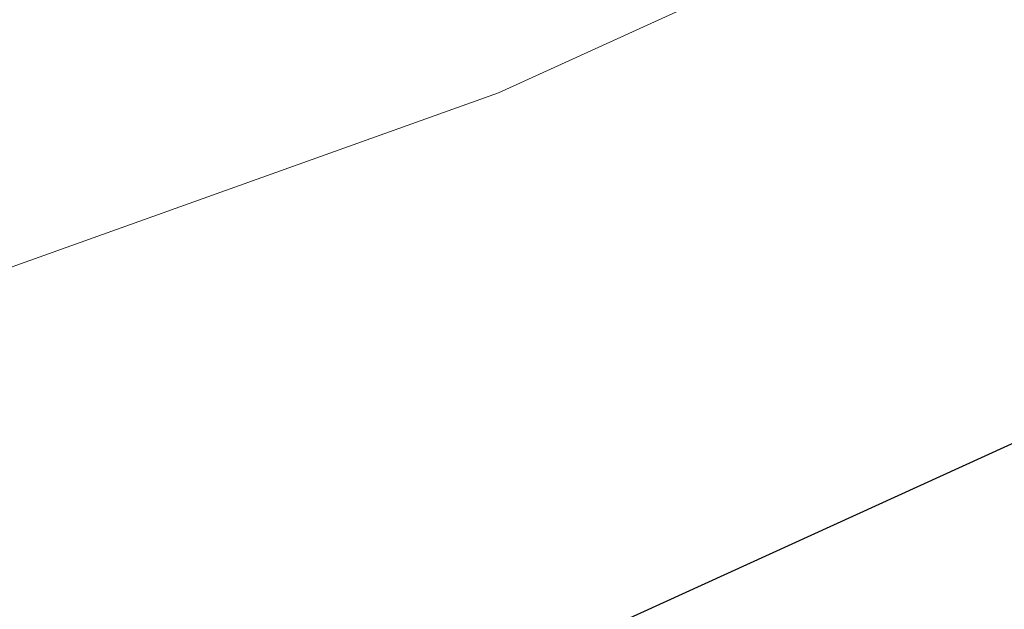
# Model space of a CAD drawing. Extents: x 1620613 to 1693141, y 557269 to 607790.
# Tile 154 of 256: x 1620816.599 to 1620817.839, y 607272.758 to 607273.501. Entities that reach past the tile are written whole.
import ezdxf

# ---------------------------------------------------------------- set-up
doc = ezdxf.new("R2010")
doc.units = 0
doc.header["$LTSCALE"] = 10
doc.header["$MEASUREMENT"] = 0
doc.linetypes.add('DGN Style 2', pattern=[7.346996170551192, 4.408197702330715, -2.938798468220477])
doc.linetypes.add('DGN Style 3', pattern=[10.28579463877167, 7.346996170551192, -2.938798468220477])
for name, color, linetype, lineweight in [('BD_X_Building', 241, 'Continuous', 0), ('DT_X_Contour_Major', 132, 'DGN Style 3', 30), ('DT_X_Contour_Minor', 136, 'DGN Style 3', 0), ('SV_X_Top_of_Bank', 97, 'DGN Style 2', 0)]:
    doc.layers.add(name, color=color, linetype=linetype, lineweight=lineweight)

# ---------------------------------------------------------------- blocks, each defined once
blk = doc.blocks.new('*U1004')
at = {"layer": 'DT_X_Contour_Major', "elevation": 1.400041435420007, "flags": 128}
blk.add_lwpolyline([(-21.93976150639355, 52.43080084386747), (-24.55939365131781, 50.56623233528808), (-25.07324931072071, 50.20075540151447), (-25.49211679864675, 49.90342538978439), (-25.81599611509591, 49.67424229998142), (-26.04488725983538, 49.51320613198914), (-26.5286127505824, 49.17463891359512), (-26.86069815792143, 48.89643813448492), (-27.49416026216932, 48.31576121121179), (-28.42899906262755, 47.43260814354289), (-29.66521455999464, 46.24697893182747), (-33.36362481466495, 42.68199950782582), (-34.63789799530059, 41.43113654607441), (-35.6869098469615, 40.35228222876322), (-36.51066036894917, 39.44543655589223), (-37.10914956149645, 38.71059952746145), (-39.37648935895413, 35.68271356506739), (-39.14461140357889, 34.72440318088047), (-39.11748551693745, 34.53703988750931), (-39.13548412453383, 34.38565445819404), (-39.19860722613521, 34.270246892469), (-39.30685482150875, 34.19081719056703), (-39.65568106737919, 34.02697513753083), (-39.80547600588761, 33.95399467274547), (-39.99324113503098, 33.85793481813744), (-40.21897645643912, 33.73879557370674), (-40.48268196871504, 33.59657693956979), (-41.23652359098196, 33.18655472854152), (-41.48677899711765, 33.04911515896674), (-41.67216399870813, 32.94431310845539), (-41.79267859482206, 32.87214857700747), (-41.8483227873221, 32.83262156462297), (-41.91021342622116, 32.77073289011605), (-41.93535763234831, 32.74787348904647), (-41.9643722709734, 32.72571179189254), (-41.99725734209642, 32.704247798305), (-42.03401284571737, 32.68348150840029), (-42.13718809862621, 32.62903500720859), (-42.17056614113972, 32.6109156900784), (-42.19331882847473, 32.59739261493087), (-42.20544616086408, 32.58846578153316), (-42.20694813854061, 32.58413519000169), (-42.19678627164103, 32.57871526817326), (-42.24759114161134, 32.55830200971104), (-42.40762715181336, 32.50112717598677), (-42.67689430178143, 32.40719076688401), (-43.05539259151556, 32.27649278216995), (-44.2103628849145, 31.87894938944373), (-44.59880446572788, 31.7446870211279), (-44.89790148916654, 31.64005746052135), (-45.107653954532, 31.5650607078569), (-45.22806186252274, 31.51969676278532), (-45.43002354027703, 31.43823665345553), (-45.49723870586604, 31.41096942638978), (-45.5474129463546, 31.39026282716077), (-45.58054626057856, 31.37611685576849), (-45.59663864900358, 31.36853151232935), (-45.61683045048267, 31.35705143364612), (-45.64332445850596, 31.34364673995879), (-45.70766263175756, 31.31204271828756), (-45.80984497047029, 31.26223936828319), (-45.94987147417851, 31.1942366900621), (-46.37373437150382, 30.98863044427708), (-46.60722330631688, 30.88066116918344), (-46.98979293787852, 30.71095802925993), (-47.52144326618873, 30.47952102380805), (-48.2021742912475, 30.18635015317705), (-50.21623128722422, 29.32224934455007), (-51.00338110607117, 28.98437580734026), (-51.85428781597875, 28.61883080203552), (-52.76895141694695, 28.22561432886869), (-53.7473719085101, 27.80472638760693), (-56.44150240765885, 26.64546325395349), (-57.53962421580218, 26.16893911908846), (-58.81339176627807, 25.60881406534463), (-60.26280505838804, 24.96508809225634), (-61.88786409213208, 24.23776120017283), (-66.45554917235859, 22.18675492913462), (-68.09062899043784, 21.45315311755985), (-69.57010463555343, 20.7906023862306), (-70.89397610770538, 20.1991027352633), (-72.06224340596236, 19.67865416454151), (-74.97015063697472, 18.38552608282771), (-76.15826667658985, 17.85616739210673), (-77.54168437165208, 17.23793738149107), (-79.12040372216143, 16.53083605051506), (-80.89442472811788, 15.73486339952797), (-85.88554961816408, 13.49377457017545), (-87.62136641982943, 12.71386338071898), (-89.0854731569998, 12.05494643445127), (-90.27786982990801, 11.51702373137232), (-91.19855643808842, 11.10009527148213), (-93.29144064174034, 10.1496117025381), (-94.07535680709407, 9.793956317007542), (-94.85744215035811, 9.439852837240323), (-95.6376966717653, 9.08730126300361), (-96.4161203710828, 8.736301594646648), (-98.48947580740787, 7.802371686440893), (-99.23885750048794, 7.464915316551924), (-99.93198600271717, 7.152993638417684), (-100.5688613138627, 6.866606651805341), (-101.1494834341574, 6.605754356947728), (-102.6228048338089, 5.94419449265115), (-103.1514858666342, 5.705517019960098), (-103.6325379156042, 5.485654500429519), (-104.065960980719, 5.284606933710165), (-104.4517550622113, 5.102374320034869), (-105.4170339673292, 4.641507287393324), (-105.7694686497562, 4.47372590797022), (-106.1028135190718, 4.316032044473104), (-106.4170685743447, 4.168425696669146), (-106.7122338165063, 4.030906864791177), (-107.4738880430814, 3.677640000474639), (-107.7785452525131, 3.536887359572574), (-108.1212762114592, 3.379579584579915), (-108.502080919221, 3.205716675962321), (-108.9209593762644, 3.015298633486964), (-110.0887335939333, 2.485443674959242), (-110.4712485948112, 2.312849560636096), (-110.7429629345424, 2.192458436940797), (-110.9038766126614, 2.124270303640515), (-110.9539896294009, 2.108285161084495), (-110.9398901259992, 2.13526210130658), (-110.9489432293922, 2.137609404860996), (-110.9866771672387, 2.124418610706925), (-111.0530919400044, 2.095689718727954), (-111.1481875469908, 2.05142272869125), (-111.4400169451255, 1.912659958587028), (-111.5377982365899, 1.866876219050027), (-111.612270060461, 1.833597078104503), (-111.6634324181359, 1.812822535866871), (-111.6912853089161, 1.804552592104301), (-111.7344803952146, 1.799172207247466), (-111.762095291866, 1.790682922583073), (-111.8125436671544, 1.769250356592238), (-111.885825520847, 1.734874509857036), (-111.9819408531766, 1.687555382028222), (-112.2686930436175, 1.544113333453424), (-112.3985299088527, 1.479032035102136), (-112.5729763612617, 1.391369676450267), (-112.7920324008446, 1.281126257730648), (-113.0556980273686, 1.148301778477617), (-114.3902266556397, 0.4757650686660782), (-114.7635977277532, -0.3447833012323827), (-114.8748791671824, -0.5615521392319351), (-115.048707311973, -0.8601950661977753), (-115.2850821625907, -1.240712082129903), (-115.5840037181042, -1.703103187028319), (-116.4645234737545, -3.045311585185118), (-116.8413496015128, -3.571592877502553), (-117.3114381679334, -4.14378045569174), (-117.8747891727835, -4.761874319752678), (-118.5314026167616, -5.425874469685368), (-120.4067217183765, -7.257749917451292), (-121.1277644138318, -7.920910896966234), (-121.8844031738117, -8.536487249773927), (-122.6766379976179, -9.104478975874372), (-123.5044688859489, -9.624886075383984), (-125.7594793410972, -10.94919217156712), (-126.6775372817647, -11.49014861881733), (-127.7404532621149, -12.11978838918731), (-128.9482272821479, -12.83811148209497), (-130.3008593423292, -13.64511789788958), (-134.101022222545, -15.91537943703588), (-135.3573783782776, -16.66637514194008), (-136.276324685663, -17.21666610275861), (-136.8578611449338, -17.56625231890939), (-137.1019877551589, -17.71513379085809), (-137.5155896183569, -17.98126051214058), (-138.0021783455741, -18.29434967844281), (-139.7976898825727, -19.44964814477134), (-142.9226688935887, -21.46037510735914), (-144.2252609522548, -22.26990701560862), (-145.7893028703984, -23.19045751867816), (-147.6147946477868, -24.22202661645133), (-149.7017362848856, -25.36461430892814), (-155.6155137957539, -28.55953961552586), (-157.5561379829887, -29.60797401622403), (-158.9426774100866, -30.35708323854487), (-159.7751320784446, -30.80686728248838), (-160.0535019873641, -30.95732614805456), (-160.0570420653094, -30.95944955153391), (-160.0854222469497, -30.97484128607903), (-160.1679077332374, -31.01942393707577), (-160.3044985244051, -31.09319750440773), (-161.5113554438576, -31.74477505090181), (-161.6256752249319, -31.79949204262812), (-161.6474569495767, -31.80970840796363), (-161.6638079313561, -31.81690736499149), (-161.6747281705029, -31.82108891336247), (-161.6802176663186, -31.8222530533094), (-161.6876153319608, -31.82133421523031), (-161.9299380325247, -31.95611541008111), (-162.6513578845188, -32.3611481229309), (-163.8518748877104, -33.03643235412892), (-165.5314890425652, -33.98196810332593), (-170.6492563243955, -36.86373212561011), (-172.5723847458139, -37.9128201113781), (-174.5034445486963, -38.89876105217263), (-176.4424357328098, -39.82155494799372), (-178.3893582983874, -40.68120179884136), (-183.5917269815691, -42.88939734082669), (-185.3273554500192, -43.62527062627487), (-186.6324643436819, -44.17674382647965), (-187.5070536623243, -44.54381694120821), (-187.9511234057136, -44.72648997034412), (-188.5612832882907, -44.96775126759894), (-188.7629008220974, -45.04776677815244), (-188.9101335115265, -45.10686733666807), (-189.0029813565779, -45.1450529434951), (-189.0414443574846, -45.16232359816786), (-189.0714992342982, -45.18049207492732), (-189.63210551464, -45.52159093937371), (-190.315957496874, -45.93774475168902), (-191.2688420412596, -46.51763481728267), (-196.3433792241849, -49.60583971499), (-202.8910931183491, -52.39049943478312), (-204.1230099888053, -52.91439581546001), (-205.0125975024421, -53.29265936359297), (-205.5598556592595, -53.52529007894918), (-205.7647844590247, -53.61228796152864), (-205.9841149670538, -53.70441025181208), (-206.304465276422, -53.83896245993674), (-207.5183382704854, -54.3488083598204), (-209.6463221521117, -55.24259532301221), (-210.5580805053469, -55.61734610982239), (-211.697367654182, -56.07125824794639), (-213.0641835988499, -56.60433173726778), (-214.6585283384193, -57.21656657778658), (-219.2134860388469, -58.95474128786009), (-220.7191495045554, -59.52947263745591), (-221.8199216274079, -59.95003565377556), (-222.5158024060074, -60.21643033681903), (-222.806791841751, -60.32865668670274), (-223.0429085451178, -60.42236917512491), (-223.366670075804, -60.54776194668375), (-224.1608671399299, -60.85365589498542), (-225.4254997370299, -61.34005101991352), (-227.1605678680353, -62.00694732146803), (-232.4146635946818, -64.02600569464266), (-234.3447776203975, -64.77087480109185), (-236.194547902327, -65.49118834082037), (-237.9639744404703, -66.18694631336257), (-239.6530572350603, -66.85814871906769), (-244.0501530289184, -68.61528104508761), (-245.5468302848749, -69.21262640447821), (-246.7390402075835, -69.6868132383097), (-247.6267827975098, -70.03784154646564), (-248.2100580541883, -70.26571132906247), (-249.3595022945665, -70.70915271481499), (-249.8617549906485, -70.88904846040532), (-250.5064298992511, -71.09615465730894), (-251.2935270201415, -71.33047130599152), (-252.2230463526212, -71.59199840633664), (-254.8916608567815, -72.32568460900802), (-255.9925903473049, -72.5987218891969), (-257.2939179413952, -72.8675690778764), (-258.7956436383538, -73.13222617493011), (-260.4977674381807, -73.39269318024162), (-265.3039617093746, -74.08168507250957), (-266.1266109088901, -74.56554924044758), (-264.9899128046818, -75.5003978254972), (-261.8938673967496, -76.8862308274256), (-256.8384746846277, -78.72304824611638), (-240.7449643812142, -84.22254058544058), (-235.4237471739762, -86.00029451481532), (-231.5302282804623, -87.20893704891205), (-229.0644077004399, -87.84846818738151), (-228.0262854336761, -87.91888793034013), (-227.1615571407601, -87.34785871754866), (-226.6587336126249, -87.28293034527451), (-225.7988092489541, -87.5164171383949), (-224.581784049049, -88.04831909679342), (-223.0076580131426, -88.87863622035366), (-218.3338541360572, -91.49070210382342), (-216.7270128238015, -92.33611458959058), (-215.4118417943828, -92.91330263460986), (-214.3883410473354, -93.22226623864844), (-213.6565105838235, -93.26300540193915), (-212.0938563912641, -93.0140105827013), (-211.4662516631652, -92.86694058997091), (-210.755428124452, -92.61247672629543), (-209.9613857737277, -92.25061899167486), (-209.0841246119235, -91.78136738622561), (-206.6338030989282, -90.38683794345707), (-205.8058606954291, -89.91874913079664), (-205.159774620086, -89.56037977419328), (-204.6955448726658, -89.31172987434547), (-204.4131714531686, -89.17279943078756), (-203.9026507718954, -88.9486108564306), (-203.5535843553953, -88.8066317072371), (-202.8892756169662, -88.54883569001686), (-201.9097245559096, -88.17522280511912), (-200.6149311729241, -87.68579305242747), (-196.7418257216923, -86.22622455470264), (-195.355017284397, -85.68387052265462), (-194.0994210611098, -85.15148479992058), (-192.9750370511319, -84.62906738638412), (-191.9818652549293, -84.11661828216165), (-189.5083567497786, -82.76337841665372), (-188.5476012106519, -82.26692584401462), (-187.5204659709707, -81.79249802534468), (-186.4269510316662, -81.34009496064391), (-185.2670563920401, -80.90971665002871), (-182.085497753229, -79.79140749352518), (-181.0110235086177, -79.41236451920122), (-180.1737697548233, -79.11396746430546), (-179.5737364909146, -78.89621632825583), (-179.21092371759, -78.759111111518), (-178.5597169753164, -78.50102509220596), (-178.274725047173, -78.3896349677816), (-177.9081543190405, -78.24902910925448), (-177.4600047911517, -78.07920751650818), (-176.9302764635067, -77.88017018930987), (-175.408895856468, -77.31044967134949), (-174.5538751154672, -76.98286888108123), (-173.1298483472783, -76.42741689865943), (-171.1368155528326, -75.64409372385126), (-168.5747767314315, -74.63289935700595), (-160.9839985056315, -71.63255278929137), (-158.4766794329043, -70.64185147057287), (-156.6478058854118, -69.92000744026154), (-155.4973778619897, -69.46702069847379), (-155.0253953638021, -69.28289124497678), (-154.6713694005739, -69.15035575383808), (-154.5121142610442, -69.0797579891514), (-154.2998683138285, -68.96736631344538), (-154.0346315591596, -68.81318072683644), (-153.7164039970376, -68.61720122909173), (-152.7971427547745, -68.0388640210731), (-152.4399201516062, -67.82467224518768), (-152.0576982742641, -67.61584982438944), (-151.6504771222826, -67.41239675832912), (-151.2182566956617, -67.21431304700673), (-150.0323365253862, -66.69324895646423), (-149.3015528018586, -66.38509097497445), (-147.9986417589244, -65.85141509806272), (-146.1236033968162, -65.09222132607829), (-143.6764377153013, -64.10750965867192), (-136.3878261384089, -61.18092135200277), (-133.9313332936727, -60.20287306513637), (-132.028313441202, -59.46366943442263), (-130.6787665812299, -58.96331045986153), (-129.8826927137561, -58.70179614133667), (-128.497793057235, -58.32288416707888), (-128.0267585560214, -58.18077637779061), (-127.6523297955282, -58.03863699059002), (-127.3745067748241, -57.89646600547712), (-127.1932894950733, -57.75426342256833), (-126.5730222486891, -57.09057764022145), (-125.4518074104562, -56.28434362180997), (-125.2397673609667, -56.13298969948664), (-125.0841678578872, -56.02445679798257), (-124.9850089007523, -55.95874491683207), (-124.9422904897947, -55.93585405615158), (-124.9036287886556, -55.93190645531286), (-124.8623317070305, -55.92013990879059), (-124.7674367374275, -55.88780096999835), (-124.6189438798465, -55.83488963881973), (-124.4168531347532, -55.76140591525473), (-123.8064806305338, -55.53801946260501), (-123.6182173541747, -55.46776073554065), (-123.5112069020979, -55.42452439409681), (-123.4854492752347, -55.40831043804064), (-123.5409444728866, -55.41911886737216), (-123.7972687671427, -55.48397119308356), (-123.8427438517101, -55.48782075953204), (-123.786925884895, -55.45073021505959), (-123.6298148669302, -55.37269955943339), (-123.3714107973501, -55.25372879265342), (-122.5472758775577, -54.88188659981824), (-122.2488896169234, -54.74987128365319), (-121.971832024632, -54.6327069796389), (-121.7161031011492, -54.53039368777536), (-121.4817028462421, -54.44293140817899), (-120.8850737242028, -54.22950001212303), (-120.6556228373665, -54.14126993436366), (-120.414742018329, -54.03665324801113), (-120.1624312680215, -53.91564995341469), (-119.8986905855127, -53.77826005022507), (-119.1801421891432, -53.3900381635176), (-118.9409370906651, -53.26113986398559), (-118.7622330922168, -53.16561138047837), (-118.6440301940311, -53.10345271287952), (-118.5863283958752, -53.07466386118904), (-118.5131250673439, -53.04238667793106), (-118.4701447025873, -53.02354976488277), (-118.3961061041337, -52.99124691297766), (-118.2910092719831, -52.94547812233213), (-117.7503630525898, -52.71032952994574), (-117.6174472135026, -52.65230406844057), (-117.522068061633, -52.61016308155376), (-117.4642255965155, -52.58390656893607), (-117.4439198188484, -52.57353453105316), (-117.4398199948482, -52.56705506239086), (-117.3827222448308, -52.54133328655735), (-117.2145038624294, -52.46902756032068), (-116.9351648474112, -52.35013788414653), (-116.5447051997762, -52.18466425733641), (-115.3553186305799, -51.68128931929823), (-114.8990938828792, -51.48572081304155), (-114.4224595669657, -51.27654649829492), (-113.9254156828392, -51.0537663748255), (-113.4079622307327, -50.81738044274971), (-112.0008735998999, -50.16887687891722), (-111.4547230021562, -49.91842484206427), (-110.8715876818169, -49.65344640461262), (-110.2514676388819, -49.37394156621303), (-109.5943628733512, -49.07991032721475), (-107.7927705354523, -48.27645848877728), (-107.090655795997, -47.96398079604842), (-106.3355058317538, -47.62913659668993), (-105.5273206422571, -47.27192589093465), (-104.6661002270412, -46.89234867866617), (-102.2987988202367, -45.85032077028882), (-101.2714422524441, -45.39665554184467), (-99.96484860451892, -44.81718078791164), (-98.37901787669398, -44.11189650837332), (-96.51395006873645, -43.28080270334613), (-91.16811980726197, -40.89680652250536), (-89.26102584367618, -40.0453804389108), (-87.54911664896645, -39.27909932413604), (-86.0323922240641, -38.59796317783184), (-84.71085256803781, -38.00197200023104), (-81.44699317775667, -36.52618881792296), (-80.293932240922, -36.00492454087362), (-79.28264397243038, -35.54796909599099), (-78.41312837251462, -35.1553224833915), (-77.68538544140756, -34.82698470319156), (-75.93376785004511, -34.03716239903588), (-75.10988197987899, -33.6668916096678), (-73.95193756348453, -33.14844596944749), (-72.45993460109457, -32.48182547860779), (-70.63387309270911, -31.66703013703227), (-65.31896434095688, -29.29667609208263), (-63.50355186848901, -28.48642948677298), (-62.04349601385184, -27.83345520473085), (-60.93879677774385, -27.33775324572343), (-60.18945415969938, -26.99932360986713), (-58.66501600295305, -26.30654101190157), (-58.14795203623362, -26.07113343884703), (-57.74008875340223, -25.88449766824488), (-57.44142615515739, -25.74663369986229), (-57.25196424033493, -25.65754153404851), (-56.89233338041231, -25.48499149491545), (-56.73431448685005, -25.40837477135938), (-56.52998095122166, -25.30793713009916), (-56.27933277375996, -25.18367857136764), (-55.98236995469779, -25.03559909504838), (-55.12871624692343, -24.60895926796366), (-54.8021015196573, -24.44762802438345), (-54.46249761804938, -24.28361416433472), (-54.10990454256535, -24.11691768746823), (-53.74432229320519, -23.94753859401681), (-52.75211739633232, -23.49228418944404), (-52.42637755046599, -23.34355442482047), (-52.19331168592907, -23.2388059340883), (-52.05291980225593, -23.17803871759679), (-52.00520189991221, -23.1612527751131), (-52.00151946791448, -23.17513196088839), (-51.98305213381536, -23.17130073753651), (-51.93041195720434, -23.14939767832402), (-51.84359893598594, -23.10942278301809), (-51.7226130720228, -23.05137605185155), (-51.35442030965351, -22.87248898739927), (-51.18149440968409, -22.78856505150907), (-50.93886128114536, -22.67095854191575), (-50.62652092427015, -22.51966945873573), (-50.24447333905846, -22.3346978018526), (-49.13273680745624, -21.79652995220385), (-48.77037147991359, -21.6214448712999), (-48.51707789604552, -21.49981551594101), (-48.37285605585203, -21.43164188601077), (-48.33770595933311, -21.41692398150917), (-48.38940136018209, -21.44895053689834), (-48.3976456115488, -21.45544617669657), (-48.38360681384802, -21.4509131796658), (-48.34728496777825, -21.43535154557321), (-48.28868007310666, -21.40876127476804), (-48.10268962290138, -21.32314903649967), (-48.03213329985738, -21.30118519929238), (-47.95995716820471, -21.29950286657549), (-47.88616122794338, -21.31810203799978), (-47.81074547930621, -21.35698271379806), (-47.45502576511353, -21.58574937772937), (-45.55152152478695, -20.24910547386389), (-45.08505867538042, -19.82915585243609), (-44.50145765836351, -19.14215437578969), (-43.80071847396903, -18.18810104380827), (-42.98284112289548, -16.96699585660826), (-40.64565062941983, -13.35464621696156), (-39.77070517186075, -12.12359074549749), (-38.89876166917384, -11.13968656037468), (-38.02982012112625, -10.40293366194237), (-37.16388052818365, -9.913332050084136), (-34.85871088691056, -8.937262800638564), (-34.08547835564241, -8.609855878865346), (-32.86025377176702, -8.091063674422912), (-32.50081392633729, -7.93886742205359), (-32.09393456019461, -7.67333186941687), (-31.14287634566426, -6.990872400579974), (-29.6476392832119, -5.891489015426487), (-27.60822337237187, -4.375181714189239), (-21.44420914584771, 0.2242029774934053), (-19.34036521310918, 1.7820458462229), (-17.65184408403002, 3.006035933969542), (-16.37864575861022, 3.896173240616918), (-15.52077023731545, 4.452457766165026), (-13.78686591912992, 5.490746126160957), (-13.19183777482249, 5.851244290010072), (-12.70718158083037, 6.154022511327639), (-12.33289733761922, 6.399080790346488), (-12.06898504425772, 6.586419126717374), (-11.51238152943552, 7.009028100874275), (-11.05634449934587, 7.306734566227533), (-10.10568604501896, 7.882897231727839), (-8.660406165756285, 8.737516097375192), (-6.720504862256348, 9.870591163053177), (-0.887939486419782, 13.26339960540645), (1.074877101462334, 14.40601187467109), (2.588902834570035, 15.28924235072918), (3.654137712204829, 15.91309103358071), (4.270581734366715, 16.27755792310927), (5.316044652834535, 16.90362723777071), (5.960527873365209, 17.29922631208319), (7.109880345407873, 18.01647154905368), (8.76410206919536, 19.05536294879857), (10.9231930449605, 20.41590051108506), (22.17697918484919, 27.51558351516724), (22.45916810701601, 27.57716344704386), (22.5727155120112, 27.45159017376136), (22.79241961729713, 27.04847895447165), (23.11828042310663, 26.36782978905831), (23.55029792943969, 25.40964267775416), (25.8140785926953, 20.2905142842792)], dxfattribs=at)
at = {"layer": 'DT_X_Contour_Minor', "transparency": 33554559, "elevation": 1.00004144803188, "flags": 128}
blk.add_lwpolyline([(-19.69856338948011, 52.66703538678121), (-22.97917621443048, 50.33200244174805), (-23.62268697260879, 49.87430905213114), (-24.14724232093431, 49.50195728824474), (-24.55284226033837, 49.21494715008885), (-24.83948679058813, 49.01327863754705), (-25.44526499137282, 48.58928477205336), (-25.8611415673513, 48.24088889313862), (-26.65443764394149, 47.51369665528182), (-27.82515322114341, 46.40770805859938), (-29.37328829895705, 44.92292310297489), (-34.00487450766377, 40.45843474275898), (-35.55615833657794, 38.95139871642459), (-36.73632016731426, 37.77865690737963), (-37.54535999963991, 36.94020931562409), (-37.98327783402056, 36.43605594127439), (-39.16094306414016, 34.86336003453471), (-39.04050473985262, 34.36560984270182), (-39.02641544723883, 34.2682926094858), (-39.03576399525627, 34.18966242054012), (-39.06855038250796, 34.12971927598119), (-39.12477461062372, 34.0884631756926), (-39.30595633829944, 34.00336296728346), (-39.40387001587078, 33.95451880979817), (-39.56172475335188, 33.87181149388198), (-39.77952055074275, 33.75524101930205), (-40.05725740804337, 33.6048073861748), (-41.49322521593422, 32.82376972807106), (-41.86682246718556, 32.51977822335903), (-41.94894109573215, 32.46183777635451), (-42.03518387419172, 32.41829850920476), (-42.12555080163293, 32.3891604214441), (-42.22004187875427, 32.37442351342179), (-42.67062325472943, 32.33925402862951), (-44.52491818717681, 31.70100150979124), (-44.87782919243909, 31.57921938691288), (-45.14186437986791, 31.48740981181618), (-45.31702374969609, 31.42557278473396), (-45.40330730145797, 31.39370830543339), (-45.51489568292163, 31.34869975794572), (-45.55203357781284, 31.33363400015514), (-45.57975597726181, 31.3221931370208), (-45.59806288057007, 31.31437716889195), (-45.60695428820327, 31.31018609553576), (-45.61811071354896, 31.30384309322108), (-45.63274925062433, 31.29643669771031), (-45.6682975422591, 31.2789747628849), (-45.72475558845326, 31.25145728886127), (-45.80212338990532, 31.21388427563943), (-46.03631719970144, 31.10028218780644), (-46.21665420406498, 31.01860475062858), (-46.58201985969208, 30.85877400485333), (-47.13241416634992, 30.62078995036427), (-47.86783712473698, 30.30465258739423), (-50.07566988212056, 29.35741520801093), (-50.93855268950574, 28.98703429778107), (-51.87132654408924, 28.58631960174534), (-52.87399144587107, 28.15527112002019), (-53.94654739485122, 27.69388885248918), (-56.89988465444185, 26.42309109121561), (-58.06257946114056, 25.91916534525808), (-59.33566093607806, 25.36048642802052), (-60.71912907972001, 24.74705433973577), (-62.21298389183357, 24.07886908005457), (-66.34377894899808, 22.22403749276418), (-67.84851839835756, 21.54901817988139), (-69.2646404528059, 20.915083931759), (-70.59214511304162, 20.32223474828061), (-71.83103237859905, 19.77047062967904), (-75.01657522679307, 18.35387973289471), (-76.27740395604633, 17.79226561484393), (-77.67073300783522, 17.16986643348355), (-79.19656238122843, 16.48668218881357), (-80.85489207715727, 15.74271288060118), (-85.45377169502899, 13.67774797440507), (-87.07017853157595, 12.95140588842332), (-88.4702393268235, 12.32110330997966), (-89.65395408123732, 11.78684023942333), (-90.62132279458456, 11.34861667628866), (-92.9125113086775, 10.30807318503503), (-93.7707048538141, 9.91871885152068), (-94.62689410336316, 9.531063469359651), (-95.48107905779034, 9.145107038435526), (-96.33325971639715, 8.76084955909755), (-98.60306907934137, 7.738428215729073), (-99.40987567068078, 7.375095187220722), (-100.1279384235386, 7.051912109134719), (-100.7572573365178, 6.768878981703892), (-101.2978324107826, 6.525995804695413), (-102.6210408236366, 5.93184059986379), (-103.1047424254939, 5.713238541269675), (-103.5634409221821, 5.503048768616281), (-103.9971363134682, 5.301271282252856), (-104.4058285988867, 5.107906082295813), (-105.4623372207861, 4.603481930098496), (-105.8398135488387, 4.423677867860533), (-106.1798610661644, 4.26258379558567), (-106.4824797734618, 4.120199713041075), (-106.747669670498, 3.996525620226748), (-107.4049376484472, 3.691674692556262), (-107.6804949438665, 3.564470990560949), (-108.0142158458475, 3.411498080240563), (-108.406100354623, 3.232755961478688), (-108.8561484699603, 3.028244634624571), (-110.1338282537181, 2.448522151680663), (-110.552566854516, 2.259257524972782), (-110.8505228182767, 2.126255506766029), (-111.0276961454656, 2.049516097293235), (-111.08408683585, 2.029039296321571), (-111.0734184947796, 2.049451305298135), (-111.080268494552, 2.051227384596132), (-111.1088197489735, 2.041246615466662), (-111.1590722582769, 2.01950899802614), (-111.2310260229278, 1.986014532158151), (-111.4518377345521, 1.881020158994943), (-111.5258236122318, 1.846378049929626), (-111.582172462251, 1.821197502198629), (-111.6208842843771, 1.805478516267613), (-111.6419590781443, 1.799221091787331), (-111.6746424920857, 1.795150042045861), (-111.6955372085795, 1.788726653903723), (-111.7337087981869, 1.772509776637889), (-111.7891572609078, 1.746499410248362), (-111.8618825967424, 1.710695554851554), (-112.0788526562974, 1.602160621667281), (-112.1770932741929, 1.55291708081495), (-112.3090875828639, 1.486587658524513), (-112.4748355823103, 1.403172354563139), (-112.6743372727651, 1.302671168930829), (-113.6841037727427, 0.7937985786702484), (-115.0783100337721, -2.270214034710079), (-115.3522554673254, -2.863819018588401), (-115.5765747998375, -3.331485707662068), (-115.7512680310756, -3.67321410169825), (-115.8763351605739, -3.88900420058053), (-116.1436793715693, -4.296526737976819), (-116.3361288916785, -4.53254616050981), (-116.712969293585, -4.934962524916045), (-117.2742005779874, -5.503775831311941), (-118.0198227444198, -6.238986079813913), (-120.2540030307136, -8.421409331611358), (-121.0628229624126, -9.181990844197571), (-121.8136475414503, -9.82691794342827), (-122.5064767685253, -10.35619062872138), (-123.1413106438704, -10.76980890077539), (-124.7568738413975, -11.71858507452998), (-125.4910743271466, -12.1518302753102), (-126.4820033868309, -12.73998374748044), (-127.7296610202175, -13.48304549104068), (-129.2340472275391, -14.38101550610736), (-133.5880485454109, -16.98214657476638), (-135.0237390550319, -17.84016853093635), (-136.0653095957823, -18.46338609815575), (-136.7127601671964, -18.85179927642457), (-136.9660907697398, -19.0054080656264), (-137.1161457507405, -19.10195898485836), (-137.6377050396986, -19.43754950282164), (-141.3087850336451, -21.79965801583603), (-142.3010540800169, -22.41467155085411), (-143.5292477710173, -23.13458965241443), (-144.9933661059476, -23.95941232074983), (-146.6934090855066, -24.88913955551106), (-155.1774338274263, -29.47264397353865), (-158.1466348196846, -30.92030429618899), (-158.713309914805, -31.19579288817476), (-159.1408204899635, -31.40183281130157), (-159.4291665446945, -31.53842406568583), (-159.5783480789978, -31.60556665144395), (-159.7906128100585, -31.69201532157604), (-159.8883121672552, -31.73380688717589), (-160.0222116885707, -31.79434508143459), (-160.1923113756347, -31.87362990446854), (-160.3986112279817, -31.97166135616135), (-160.9970110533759, -32.25807406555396), (-161.2066706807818, -32.35040008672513), (-161.3868496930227, -32.41256861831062), (-161.5375480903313, -32.44457966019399), (-161.6587658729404, -32.44643321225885), (-161.9427058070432, -32.41116603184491), (-162.2622683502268, -32.52707462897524), (-163.0080010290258, -32.90125080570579), (-164.1799038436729, -33.53369456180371), (-165.7779767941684, -34.42440589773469), (-170.6077315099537, -37.14399289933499), (-172.4226320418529, -38.13404136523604), (-174.2450176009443, -39.06449651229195), (-176.0748881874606, -39.93535834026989), (-177.9122438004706, -40.74662684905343), (-182.8218388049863, -42.83055178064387), (-184.4818742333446, -43.53374406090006), (-185.779784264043, -44.08037720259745), (-186.7155688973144, -44.47045120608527), (-187.2892281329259, -44.70396607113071), (-188.3361522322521, -45.11792686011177), (-188.6820914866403, -45.25521901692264), (-188.9347161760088, -45.35662489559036), (-189.0940263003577, -45.42214449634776), (-189.1600218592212, -45.451777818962), (-189.2115905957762, -45.4829516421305), (-189.4617345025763, -45.63511273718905), (-190.1734896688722, -46.0682156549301), (-191.3468560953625, -46.78226039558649), (-201.688822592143, -53.07604850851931), (-205.38679917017, -54.64874049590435), (-205.8096564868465, -54.82854462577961), (-206.0697906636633, -54.93912351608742), (-206.167201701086, -54.98047716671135), (-206.2714584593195, -55.02426665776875), (-208.0122552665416, -55.75542891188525), (-208.5894353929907, -55.98843138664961), (-209.5623374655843, -56.36879869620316), (-210.9309614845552, -56.89653084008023), (-212.695307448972, -57.57162781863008), (-217.9278592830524, -59.56837287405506), (-219.6532586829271, -60.22691584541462), (-220.9050430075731, -60.70498596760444), (-221.6832122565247, -61.00258324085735), (-221.9877664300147, -61.11970766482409), (-222.1684241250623, -61.19140899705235), (-222.5113793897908, -61.32394815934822), (-223.404751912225, -61.66778964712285), (-224.8485416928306, -62.22293346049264), (-226.8427487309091, -62.98937959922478), (-232.8945238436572, -65.31497240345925), (-235.0483319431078, -66.14522009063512), (-236.9709249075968, -66.89176854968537), (-238.6623027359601, -67.5546177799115), (-240.1224654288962, -68.13376778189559), (-243.7079457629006, -69.56656881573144), (-244.9504880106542, -70.0621904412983), (-245.9890045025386, -70.47445454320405), (-246.8234952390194, -70.80336112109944), (-247.453960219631, -71.0489101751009), (-248.8631658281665, -71.59256428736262), (-249.4288484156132, -71.79934764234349), (-250.068991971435, -72.0119571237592), (-250.7835964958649, -72.23039273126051), (-251.57266198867, -72.45465446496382), (-253.7761179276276, -73.0604539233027), (-254.6851475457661, -73.28589885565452), (-255.7596444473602, -73.50788405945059), (-256.9996086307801, -73.72640953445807), (-258.4050400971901, -73.94147528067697), (-262.3734803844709, -74.51037096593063), (-263.0527359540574, -74.90989415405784), (-262.1141724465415, -75.68179195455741), (-259.5577898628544, -76.8260643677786), (-255.3835882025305, -78.34271139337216), (-242.0952916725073, -82.8836029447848), (-237.6840457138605, -84.33988916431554), (-234.4165302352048, -85.3030791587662), (-232.2927452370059, -85.77317292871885), (-231.3126907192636, -85.75017047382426), (-230.2241859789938, -85.03136896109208), (-229.5912405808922, -84.9496382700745), (-228.508782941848, -85.24354733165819), (-226.9768130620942, -85.91309614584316), (-224.995330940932, -86.95828471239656), (-219.112028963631, -90.24630722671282), (-217.1124980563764, -91.31418354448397), (-215.5263818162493, -92.05179561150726), (-214.3536802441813, -92.45914342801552), (-213.5943933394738, -92.53622699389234), (-212.1208478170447, -92.30143083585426), (-211.5290315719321, -92.16274735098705), (-210.858741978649, -91.92279401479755), (-210.1099790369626, -91.58157082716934), (-209.28274274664, -91.13907778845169), (-206.9721481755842, -89.82406988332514), (-206.1693524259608, -89.3729833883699), (-205.4939111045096, -89.0059798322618), (-204.9458242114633, -88.72305921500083), (-204.5250917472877, -88.52422153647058), (-203.5729444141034, -88.10609831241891), (-203.0896583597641, -87.90451251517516), (-202.3539106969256, -87.61334754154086), (-201.3657014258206, -87.2326033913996), (-200.1250305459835, -86.76228006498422), (-196.4799593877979, -85.38864562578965), (-195.1748011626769, -84.87822341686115), (-193.9931298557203, -84.3771826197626), (-192.9349454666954, -83.88552323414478), (-192.0002479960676, -83.40324526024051), (-189.6723706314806, -82.12967921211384), (-188.7681808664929, -81.66245595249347), (-187.8015195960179, -81.21596070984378), (-186.7723868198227, -80.79019348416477), (-185.6807825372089, -80.38515427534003), (-182.6865424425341, -79.33268707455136), (-181.6753293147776, -78.97596076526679), (-180.8873700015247, -78.69513223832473), (-180.3226645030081, -78.49020149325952), (-179.9812128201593, -78.36116853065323), (-179.3683467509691, -78.11827767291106), (-179.0742228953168, -78.00374266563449), (-178.6515008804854, -77.84230578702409), (-178.1001807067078, -77.63396703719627), (-177.4202623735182, -77.37872641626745), (-175.4356826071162, -76.63554893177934), (-174.4497595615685, -76.25938664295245), (-172.9804252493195, -75.68828288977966), (-171.0276796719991, -74.92223767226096), (-168.5915228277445, -73.96125099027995), (-161.4505562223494, -71.13869788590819), (-159.0869534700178, -70.20488320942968), (-157.3518701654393, -69.52035400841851), (-156.2453063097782, -69.08511028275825), (-155.7672619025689, -68.89915203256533), (-155.3305027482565, -68.73564399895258), (-155.1340308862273, -68.64854807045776), (-154.8721846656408, -68.50989130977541), (-154.5449640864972, -68.31967371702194), (-154.1523691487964, -68.07789529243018), (-153.0182835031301, -67.36440505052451), (-152.5775806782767, -67.10015827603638), (-152.1060364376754, -66.84253563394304), (-151.6036507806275, -66.5915371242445), (-151.0704237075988, -66.34716274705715), (-149.6073629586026, -65.7043299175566), (-148.8065406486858, -65.3646077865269), (-147.5013692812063, -64.82756601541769), (-145.6918488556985, -64.09320460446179), (-143.3779793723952, -63.16152355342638), (-136.5351953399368, -60.41394789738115), (-134.2126801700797, -59.4912702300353), (-132.377222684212, -58.78391897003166), (-131.0288228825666, -58.29189411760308), (-130.1674807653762, -58.01519567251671), (-128.5199786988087, -57.56443502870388), (-127.9697858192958, -57.40625049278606), (-127.5548337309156, -57.26976736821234), (-127.275122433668, -57.15498565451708), (-127.1306519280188, -57.06190535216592), (-126.7720180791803, -56.67816723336), (-126.1237401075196, -56.21200879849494), (-125.9842667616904, -56.12277422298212), (-125.843680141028, -56.05485268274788), (-125.7019802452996, -56.00824417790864), (-125.5591670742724, -55.98294870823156), (-125.1768475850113, -55.94391150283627), (-125.0332902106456, -55.9244748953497), (-124.8893577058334, -55.89544297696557), (-124.7450500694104, -55.85681574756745), (-124.6003673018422, -55.80859320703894), (-124.2140464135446, -55.66720601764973), (-124.0948896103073, -55.62273741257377), (-124.0271598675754, -55.59537198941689), (-124.0108571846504, -55.58510974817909), (-124.0459815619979, -55.59195068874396), (-124.2082159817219, -55.63299743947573), (-124.2072954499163, -55.62203224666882), (-124.0828580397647, -55.5583516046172), (-123.8349037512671, -55.44195551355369), (-123.4634325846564, -55.27284397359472), (-122.3081536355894, -54.75159260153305), (-121.9045513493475, -54.57178320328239), (-121.5602037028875, -54.42329353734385), (-121.2751106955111, -54.30612360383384), (-121.0492723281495, -54.22027340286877), (-120.5260428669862, -54.03309917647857), (-120.3248199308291, -53.95572350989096), (-120.1135732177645, -53.86397717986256), (-119.8923027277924, -53.75786018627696), (-119.6610084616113, -53.63737252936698), (-119.0308587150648, -53.29691122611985), (-118.8210815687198, -53.18387050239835), (-118.6643624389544, -53.10009430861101), (-118.5607013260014, -53.04558264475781), (-118.5100982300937, -53.02033551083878), (-118.445900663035, -52.99202919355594), (-118.4082079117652, -52.9755096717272), (-118.3432778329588, -52.94718084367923), (-118.2511104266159, -52.90704270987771), (-117.7769766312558, -52.70082302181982), (-117.6604126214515, -52.64993608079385), (-117.5767673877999, -52.61297944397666), (-117.5260409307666, -52.58995311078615), (-117.5082332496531, -52.58085708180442), (-117.5046378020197, -52.57517474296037), (-117.4425207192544, -52.54752018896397), (-117.2588660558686, -52.46881828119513), (-116.9536738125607, -52.33906901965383), (-116.5269439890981, -52.15827240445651), (-115.2269476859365, -51.60808495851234), (-114.7389264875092, -51.39922886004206), (-114.2498601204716, -51.18530114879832), (-113.759748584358, -50.96630182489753), (-113.2685918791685, -50.74223088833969), (-111.95744710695, -50.13794624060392), (-111.4485363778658, -49.90457154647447), (-110.9051627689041, -49.65766094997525), (-110.327326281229, -49.39721445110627), (-109.7150269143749, -49.12323204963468), (-108.0362780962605, -48.37456444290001), (-107.3639307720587, -48.07542310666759), (-106.6059504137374, -47.73949980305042), (-105.7623370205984, -47.3667945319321), (-104.833090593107, -46.95730729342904), (-102.2409227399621, -45.8162987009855), (-101.1565342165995, -45.33762621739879), (-99.84749453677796, -44.75736521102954), (-98.31380370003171, -44.07551568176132), (-96.55546170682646, -43.29207762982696), (-91.56701484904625, -41.06745812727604), (-89.76278223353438, -40.26181413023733), (-88.09141953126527, -39.51334676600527), (-86.5529267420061, -38.82205603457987), (-85.14730386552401, -38.18794193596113), (-81.57613607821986, -36.57320651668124), (-80.31450878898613, -36.00286264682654), (-79.20800276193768, -35.5028826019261), (-78.25661799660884, -35.07326638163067), (-77.46035449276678, -34.7140139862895), (-75.54381349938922, -33.84982603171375), (-74.6826008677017, -33.4626414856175), (-73.53636871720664, -32.9492288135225), (-72.10511704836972, -32.3095880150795), (-70.38884586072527, -31.54371909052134), (-65.43209666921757, -29.33309779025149), (-63.72753570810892, -28.57223248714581), (-62.33141471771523, -27.94760255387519), (-61.24373369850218, -27.45920798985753), (-60.4644926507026, -27.1070487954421), (-58.797769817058, -26.34960476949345), (-58.23244526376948, -26.09222523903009), (-57.78651372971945, -25.88816966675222), (-57.45997521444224, -25.73743805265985), (-57.25282971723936, -25.64003039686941), (-56.85963241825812, -25.45137525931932), (-56.69481242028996, -25.37157956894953), (-56.49525040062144, -25.27368385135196), (-56.26094635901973, -25.15768810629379), (-55.99190029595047, -25.02359233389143), (-55.22812143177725, -24.64187023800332), (-54.92668235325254, -24.49329798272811), (-54.59519926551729, -24.3338727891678), (-54.23367216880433, -24.16359465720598), (-53.84210106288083, -23.98246358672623), (-52.75785276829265, -23.48497681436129), (-52.40194051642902, -23.32227899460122), (-52.14738998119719, -23.20730061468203), (-51.99420116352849, -23.14004167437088), (-51.94237406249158, -23.12050217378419), (-51.93931741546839, -23.13202275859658), (-51.92398838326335, -23.12884260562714), (-51.8802937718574, -23.11066170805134), (-51.8082335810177, -23.07748006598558), (-51.70780781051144, -23.02929767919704), (-51.40218498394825, -22.88081032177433), (-51.2431828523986, -22.80366298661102), (-50.99539357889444, -22.68358649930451), (-50.65881716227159, -22.5205808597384), (-48.98076792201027, -21.70824775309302), (-48.57046440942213, -21.50972802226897), (-48.27906813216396, -21.36896756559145), (-48.10657908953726, -21.28596638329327), (-48.0529972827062, -21.26072447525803), (-48.06865544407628, -21.27042508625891), (-48.07115256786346, -21.27239256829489), (-48.06690031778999, -21.27101955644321), (-48.05589869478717, -21.26630605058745), (-48.03814769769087, -21.25825205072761), (-47.9818125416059, -21.2323207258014), (-47.96044154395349, -21.22566803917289), (-47.93857991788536, -21.22515847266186), (-47.91622766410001, -21.23079202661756), (-47.89338478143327, -21.24256870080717), (-47.78563986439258, -21.31186046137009), (-47.20908225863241, -20.90700073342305), (-46.97236126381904, -20.63230061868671), (-46.50929439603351, -19.98171158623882), (-45.81988165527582, -18.95523363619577), (-44.90412304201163, -17.55286676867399), (-42.16030557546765, -13.31203656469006), (-41.1331361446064, -11.86680070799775), (-40.10949095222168, -10.71171579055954), (-39.08936999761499, -9.846781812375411), (-38.07277328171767, -9.271998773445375), (-33.76517537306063, -7.448048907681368), (-33.0203968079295, -7.132690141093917), (-32.59842122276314, -6.954014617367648), (-32.18856481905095, -6.692880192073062), (-31.27547729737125, -6.043483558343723), (-29.85915865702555, -5.005824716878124), (-27.93960889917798, -3.579903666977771), (-22.1498347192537, 0.740235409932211), (-20.14911241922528, 2.218233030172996), (-18.4892761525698, 3.412121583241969), (-17.17032592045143, 4.321901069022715), (-16.19226172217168, 4.947571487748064), (-14.03860523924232, 6.237213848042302), (-13.30746693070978, 6.678956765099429), (-12.7292943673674, 7.036953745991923), (-12.30408755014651, 7.311204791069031), (-12.03184647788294, 7.501709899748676), (-11.50982461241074, 7.898062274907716), (-11.08212105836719, 8.177272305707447), (-10.19052679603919, 8.71763811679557), (-8.835041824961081, 9.519159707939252), (-7.015666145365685, 10.5818370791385), (-1.545476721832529, 13.76385110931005), (0.3151866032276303, 14.84732790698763), (1.794534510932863, 15.71124777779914), (2.892567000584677, 16.35561072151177), (3.609284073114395, 16.78041673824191), (5.012109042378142, 17.62049021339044), (5.76226761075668, 18.07900135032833), (6.960624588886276, 18.82447965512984), (8.607179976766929, 19.85692512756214), (10.70193377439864, 21.17633776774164), (16.88554178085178, 25.07739436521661), (18.93543929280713, 26.37318279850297), (20.44742582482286, 27.33475565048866), (21.42150137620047, 27.96211292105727), (21.85766594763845, 28.25525461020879), (22.30355683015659, 28.59134500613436), (22.50757434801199, 28.57112496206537), (22.78520873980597, 28.25839703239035), (23.13646000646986, 27.65316121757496), (23.56132814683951, 26.75541751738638), (25.71581884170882, 21.88342851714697)], dxfattribs=at)

msp = doc.modelspace()

# ---------------------------------------------------------------- linework, layer by layer
at = {"layer": 'BD_X_Building', "extrusion": (-0.0872003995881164, -0.01757193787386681, 0.9960358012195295), "elevation": -150958.6532334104, "flags": 128}
msp.add_lwpolyline([(-275127.2193994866, 1702184.122064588), (-275127.2193994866, 1702158.994261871)], dxfattribs=at)
at = {"layer": 'SV_X_Top_of_Bank', "extrusion": (0.168901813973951, -0.4467975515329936, 0.8785465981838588), "elevation": 3356.978483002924, "flags": 128}
msp.add_lwpolyline([(1730947.770607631, -3965.265990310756), (1730946.805849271, -3964.96904812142), (1730946.663359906, -3964.804005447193), (1730941.67030618, -3965.055207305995), (1730939.350192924, -3965.361981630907), (1730937.749893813, -3967.172645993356), (1730926.574366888, -3968.532772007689), (1730874.446998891, -3968.466137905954), (1730864.586120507, -3969.339779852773), (1730855.732144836, -3969.748913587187), (1730845.815665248, -3968.420788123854), (1730844.088985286, -3969.592587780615), (1730838.536446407, -3969.077424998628), (1730833.231231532, -3969.713117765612)], dxfattribs=at)

# ---------------------------------------------------------------- block references
at = {"layer": 'DT_X_Contour_Minor', "transparency": 33554559}
msp.add_blockref('*U1004', (1621028.060791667, 607365.3311666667, 1050.599958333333), dxfattribs=at)

doc.saveas('drawing.dxf')
